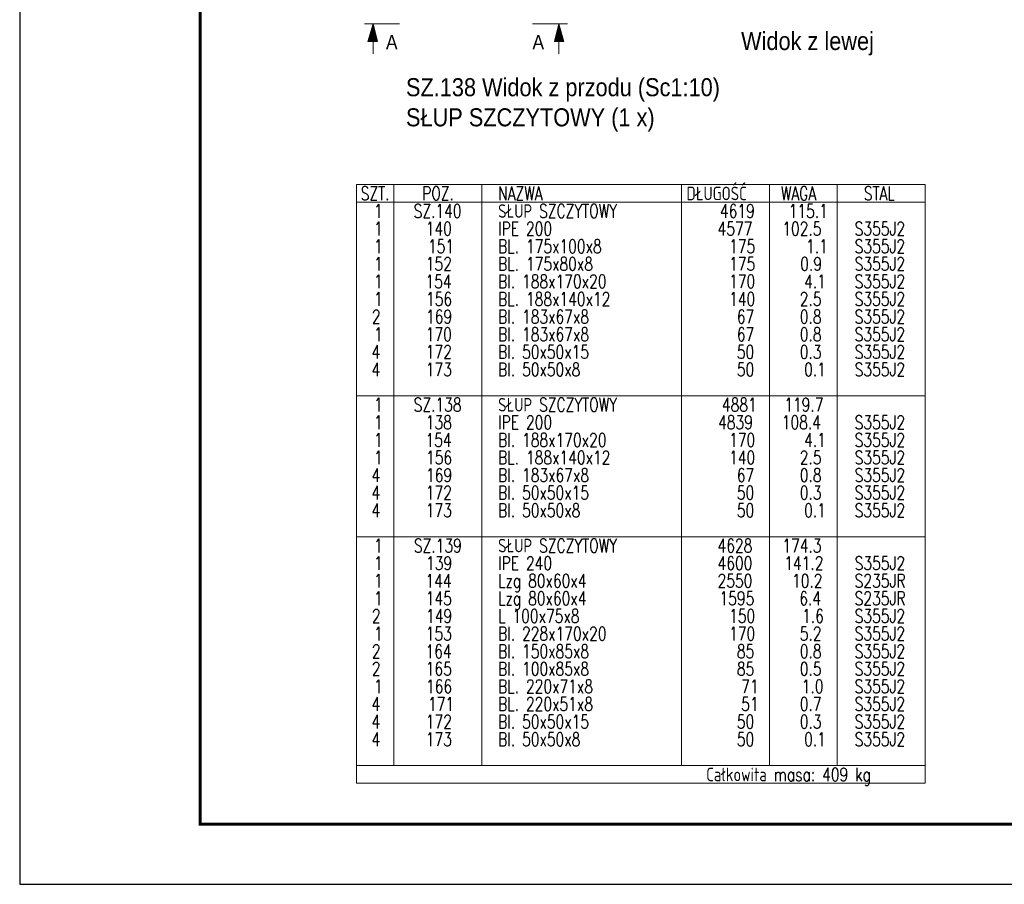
# Model space of a CAD drawing. Header units: millimetres. Extents: x -152 to 454, y 14102 to 14598.
# Tile 1 of 18: x -146 to 18, y 14102 to 14246. Entities that reach past the tile are written whole.
import ezdxf
from ezdxf.enums import TextEntityAlignment as Align

# ---------------------------------------------------------------- set-up
doc = ezdxf.new("R2010")
doc.units = ezdxf.units.MM
doc.header["$LTSCALE"] = 10
doc.layers.add('_FORMATKA', color=8, linetype='Continuous', plot=False)
for name, color, linetype, lineweight in [('_RAMKA', 7, 'Continuous', 35), ('PS_DIM', 4, 'Continuous', 13), ('PS_TEXT', 3, 'Continuous', 18)]:
    doc.layers.add(name, color=color, linetype=linetype, lineweight=lineweight)
doc.styles.add('gil', font='txt', dxfattribs={"width": 0.9})
doc.styles.add('ROMANS', font='romans.shx', dxfattribs={"width": 0.8})
doc.styles.add('simplex', font='simplex.shx', dxfattribs={"width": 0.75})

# ---------------------------------------------------------------- blocks, each defined once
blk = doc.blocks.new('*U135')
at = {"layer": '_FORMATKA', "lineweight": -3}
blk.add_lwpolyline([(-594, 0), (0, 0), (0, 420), (-594, 420)], close=True, dxfattribs=at)
at = {"layer": '_RAMKA', "lineweight": -3, "const_width": 0.5}
blk.add_lwpolyline([(-564, 10), (-10, 10), (-10, 410), (-564, 410)], close=True, dxfattribs=at)
blk = doc.blocks.new('Znacznik')
at = {"layer": 'PS_TEXT'}
for p, q in [((4454.27, 7147.33), (4447.39, 7147.33)), ((4454.27, 7147.33), (4450.22, 7148.54)), ((4450.22, 7148.54), (4450.22, 7146.32)), ((4454.27, 7147.33), (4450.22, 7148.34)), ((4454.27, 7147.33), (4450.22, 7148.14)), ((4454.27, 7147.33), (4450.22, 7147.94)), ((4454.27, 7147.33), (4450.22, 7147.73)), ((4454.27, 7147.33), (4450.22, 7147.53)), ((4454.27, 7147.33), (4450.22, 7146.32)), ((4454.27, 7147.33), (4450.22, 7146.52)), ((4454.27, 7147.33), (4450.22, 7146.72)), ((4454.27, 7147.33), (4450.22, 7147.13)), ((4454.27, 7147.33), (4450.22, 7146.92)), ((4454.27, 7147.33), (4450.22, 7147.33)), ((4454.27, 7141.25), (4454.27, 7149.35))]:
    blk.add_line(p, q, dxfattribs=at)
blk = doc.blocks.new('PRZEK3')
at = {"layer": 'PS_DIM', "color": 7, "xscale": -0.8999999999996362, "yscale": 0.8999999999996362, "zscale": 0.9, "rotation": 90}
blk.add_blockref('Znacznik', (202262.67, 15878.89), dxfattribs=at)
at = {"layer": 'PS_TEXT', "style": 'ROMANS', "width": 0.9, "flags": 4}
blk.add_attdef('PRZEKRÓJ', (195831.81, 11873.66), '', height=2.92, dxfattribs=at)
blk = doc.blocks.new('*X209')
at = {"color": 3, "style": 'gil', "width": 0.9}
for s, p in [('SZ.138 Widok z przodu (Sc1:10)', (-81.64, 14233.2)), ('SŁUP SZCZYTOWY (1 x)', (-81.64, 14228.2))]:
    blk.add_text(s, height=3, dxfattribs=at).set_placement(p)
blk = doc.blocks.new('*X226')
at = {"color": 3, "style": 'gil', "width": 0.9}
blk.add_text('Widok z lewej', height=3, dxfattribs=at).set_placement((-25.95, 14240.88))
blk = doc.blocks.new('*X333')
at = {"color": 7}
for p, q in [((4.66, 14218.52), (-89.84, 14218.52)), ((-89.84, 14218.52), (-89.84, 14119.07)), ((4.66, 14119.07), (4.66, 14218.52)), ((-89.84, 14119.07), (4.66, 14119.07))]:
    blk.add_line(p, q, dxfattribs=at)
at = {"color": 3}
for p, q in [((-83.66, 14218.52), (-83.66, 14122)), ((-69.03, 14218.52), (-69.03, 14122)), ((-35.84, 14218.52), (-35.84, 14122)), ((-21.22, 14218.52), (-21.22, 14122)), ((-9.97, 14218.52), (-9.97, 14122)), ((-89.84, 14215.6), (4.66, 14215.6)), ((-89.84, 14183.42), (4.66, 14183.42)), ((-89.84, 14160.02), (4.66, 14160.02)), ((-89.84, 14122), (4.66, 14122))]:
    blk.add_line(p, q, dxfattribs=at)
at = {"color": 1, "style": 'simplex', "width": 0.75}
for s, p in [('SZT.', (-89.16, 14215.93)), ('POZ.', (-78.95, 14215.93)), ('NAZWA', (-66.33, 14215.93)), ('DŁUGOŚĆ', (-35.01, 14215.93)), ('WAGA', (-19.34, 14215.93)), ('STAL', (-5.55, 14215.93)), ('Całkowita masa: 409 kg', (-31.74, 14119.41))]:
    blk.add_text(s, height=2.25, dxfattribs=at).set_placement(p)
at = {"color": 3, "style": 'simplex', "width": 0.75}
for s, p in [('1', (-86.95, 14213.01)), ('SZ.140', (-80.36, 14213.01)), ('SŁUP SZCZYTOWY', (-66.33, 14213.01)), ('4619', (-29.46, 14213.01)), ('115.1', (-18.05, 14213.01)), ('SŁUP SZCZYTOWY', (-66.33, 14180.83)), ('1', (-86.95, 14180.83)), ('SZ.138', (-80.36, 14180.83)), ('4881', (-29.14, 14180.83)), ('119.7', (-18.78, 14180.83)), ('1', (-86.95, 14157.43)), ('SZ.139', (-80.32, 14157.43)), ('SŁUP SZCZYTOWY', (-66.33, 14157.43)), ('4628', (-29.86, 14157.43)), ('174.3', (-19.1, 14157.43))]:
    blk.add_text(s, height=2.25, dxfattribs=at).set_placement(p)
at = {"color": 4, "style": 'simplex', "width": 0.75}
for s, p in [('1', (-86.95, 14210.08)), ('140', (-78.35, 14210.08)), ('IPE 200', (-66.33, 14210.08)), ('4577', (-29.86, 14210.08)), ('102.5', (-19.1, 14210.08)), ('S355J2', (-7.08, 14210.08)), ('1', (-86.95, 14207.16)), ('151', (-77.99, 14207.16)), ('BL. 175x100x8', (-66.33, 14207.16)), ('175', (-27.94, 14207.16)), ('1.1', (-15.16, 14207.16)), ('S355J2', (-7.08, 14207.16)), ('1', (-86.95, 14204.23)), ('152', (-78.35, 14204.23)), ('BL. 175x80x8', (-66.33, 14204.23)), ('175', (-27.94, 14204.23)), ('0.9', (-16.12, 14204.23)), ('S355J2', (-7.08, 14204.23)), ('1', (-86.95, 14201.31)), ('154', (-78.39, 14201.31)), ('Bl. 188x170x20', (-66.33, 14201.31)), ('170', (-27.94, 14201.31)), ('4.1', (-15.48, 14201.31)), ('S355J2', (-7.08, 14201.31)), ('1', (-86.95, 14198.38)), ('156', (-78.31, 14198.38)), ('BL. 188x140x12', (-66.33, 14198.38)), ('140', (-27.94, 14198.38)), ('2.5', (-16.2, 14198.38)), ('S355J2', (-7.08, 14198.38)), ('2', (-87.31, 14195.46)), ('169', (-78.31, 14195.46)), ('Bl. 183x67x8', (-66.33, 14195.46)), ('67', (-26.65, 14195.46)), ('0.8', (-16.2, 14195.46)), ('S355J2', (-7.08, 14195.46)), ('1', (-86.95, 14192.53)), ('170', (-78.35, 14192.53)), ('Bl. 183x67x8', (-66.33, 14192.53)), ('67', (-26.65, 14192.53)), ('0.8', (-16.2, 14192.53)), ('S355J2', (-7.08, 14192.53)), ('4', (-87.35, 14189.61)), ('172', (-78.35, 14189.61)), ('Bl. 50x50x15', (-66.33, 14189.61)), ('50', (-26.65, 14189.61)), ('0.3', (-16.2, 14189.61)), ('S355J2', (-7.08, 14189.61)), ('4', (-87.35, 14186.68)), ('173', (-78.35, 14186.68)), ('Bl. 50x50x8', (-66.33, 14186.68)), ('50', (-26.65, 14186.68)), ('0.1', (-15.48, 14186.68)), ('S355J2', (-7.08, 14186.68)), ('1', (-86.95, 14177.91)), ('138', (-78.35, 14177.91)), ('IPE 200', (-66.33, 14177.91)), ('4839', (-29.78, 14177.91)), ('108.4', (-19.18, 14177.91)), ('S355J2', (-7.08, 14177.91)), ('1', (-86.95, 14174.98)), ('154', (-78.39, 14174.98)), ('Bl. 188x170x20', (-66.33, 14174.98)), ('170', (-27.94, 14174.98)), ('4.1', (-15.48, 14174.98)), ('S355J2', (-7.08, 14174.98)), ('1', (-86.95, 14172.06)), ('156', (-78.31, 14172.06)), ('BL. 188x140x12', (-66.33, 14172.06)), ('140', (-27.94, 14172.06)), ('2.5', (-16.2, 14172.06)), ('S355J2', (-7.08, 14172.06)), ('4', (-87.35, 14169.13)), ('169', (-78.31, 14169.13)), ('Bl. 183x67x8', (-66.33, 14169.13)), ('67', (-26.65, 14169.13)), ('0.8', (-16.2, 14169.13)), ('S355J2', (-7.08, 14169.13)), ('4', (-87.35, 14166.21)), ('172', (-78.35, 14166.21)), ('Bl. 50x50x15', (-66.33, 14166.21)), ('50', (-26.65, 14166.21)), ('0.3', (-16.2, 14166.21)), ('S355J2', (-7.08, 14166.21)), ('4', (-87.35, 14163.28)), ('173', (-78.35, 14163.28)), ('Bl. 50x50x8', (-66.33, 14163.28)), ('50', (-26.65, 14163.28)), ('0.1', (-15.48, 14163.28)), ('S355J2', (-7.08, 14163.28)), ('1', (-86.95, 14154.51)), ('139', (-78.31, 14154.51)), ('IPE 240', (-66.33, 14154.51)), ('4600', (-29.86, 14154.51)), ('141.2', (-18.78, 14154.51)), ('S355J2', (-7.08, 14154.51)), ('1', (-86.95, 14151.58)), ('144', (-78.39, 14151.58)), ('Lzg 80x60x4', (-66.33, 14151.58)), ('2550', (-29.86, 14151.58)), ('10.2', (-17.49, 14151.58)), ('S235JR', (-7.08, 14151.58)), ('1', (-86.95, 14148.66)), ('145', (-78.35, 14148.66)), ('Lzg 80x60x4', (-66.33, 14148.66)), ('1595', (-29.54, 14148.66)), ('6.4', (-16.28, 14148.66)), ('S235JR', (-7.08, 14148.66)), ('2', (-87.31, 14145.73)), ('149', (-78.31, 14145.73)), ('L 100x75x8', (-66.33, 14145.73)), ('150', (-27.94, 14145.73)), ('1.6', (-15.8, 14145.73)), ('S355J2', (-7.08, 14145.73)), ('1', (-86.95, 14142.81)), ('153', (-78.35, 14142.81)), ('Bl. 228x170x20', (-66.33, 14142.81)), ('170', (-27.94, 14142.81)), ('5.2', (-16.2, 14142.81)), ('S355J2', (-7.08, 14142.81)), ('Bl. 150x85x8', (-66.33, 14139.88)), ('2', (-87.31, 14139.88)), ('164', (-78.39, 14139.88)), ('85', (-26.65, 14139.88)), ('0.8', (-16.2, 14139.88)), ('S355J2', (-7.08, 14139.88)), ('2', (-87.31, 14136.96)), ('165', (-78.35, 14136.96)), ('Bl. 100x85x8', (-66.33, 14136.96)), ('85', (-26.65, 14136.96)), ('0.5', (-16.2, 14136.96)), ('S355J2', (-7.08, 14136.96)), ('1', (-86.95, 14134.03)), ('166', (-78.31, 14134.03)), ('BL. 220x71x8', (-66.33, 14134.03)), ('71', (-25.93, 14134.03)), ('1.0', (-15.88, 14134.03)), ('S355J2', (-7.08, 14134.03)), ('4', (-87.35, 14131.11)), ('171', (-77.99, 14131.11)), ('BL. 220x51x8', (-66.33, 14131.11)), ('51', (-25.93, 14131.11)), ('0.7', (-16.2, 14131.11)), ('S355J2', (-7.08, 14131.11)), ('4', (-87.35, 14128.18)), ('172', (-78.35, 14128.18)), ('Bl. 50x50x15', (-66.33, 14128.18)), ('50', (-26.65, 14128.18)), ('0.3', (-16.2, 14128.18)), ('S355J2', (-7.08, 14128.18)), ('173', (-78.35, 14125.26)), ('Bl. 50x50x8', (-66.33, 14125.26)), ('50', (-26.65, 14125.26)), ('0.1', (-15.48, 14125.26)), ('S355J2', (-7.08, 14125.26)), ('4', (-87.35, 14125.26))]:
    blk.add_text(s, height=2.25, dxfattribs=at).set_placement(p)

msp = doc.modelspace()

# ---------------------------------------------------------------- block references
at = {"layer": 'PS_DIM'}
msp.add_blockref('*U135', (448.16, 14102.29), dxfattribs=at)
at = {"layer": 'PS_DIM', "color": 2, "linetype": 'Continuous'}
msp.add_blockref('*X333', (0, 0), dxfattribs=at)
at = {"layer": 'PS_TEXT'}
ref = msp.add_blockref('PRZEK3', (-156751.15, 23741.26), dxfattribs=dict(at, xscale=-0.8, yscale=0.8, zscale=0.8, rotation=180))
ref.add_attrib('PRZEKRÓJ', 'A', dxfattribs={"height": 2.4, "style": 'gil', "width": 0.9}).set_placement((-84.97, 14240.27), align=Align.BOTTOM_LEFT)
ref = msp.add_blockref('PRZEK3', (156607.8, 23741.26), dxfattribs=dict(at, xscale=0.8, yscale=0.8, zscale=0.8, rotation=180))
ref.add_attrib('PRZEKRÓJ', 'A', dxfattribs={"height": 2.4, "style": 'gil', "width": 0.9}).set_placement((-60.62, 14240.27), align=Align.BOTTOM_LEFT)
for name in ['*X226', '*X209']:
    msp.add_blockref(name, (0, 0), dxfattribs=at)

doc.saveas('drawing.dxf')
